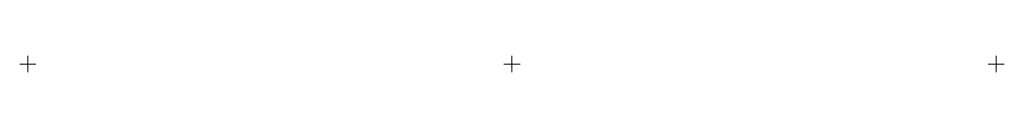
# Model space of a CAD drawing. Header units: millimetres. Extents: x -111 to 1109, y -620 to -600.
import ezdxf

# ---------------------------------------------------------------- set-up
doc = ezdxf.new("R2010")
doc.units = ezdxf.units.MM
doc.layers.add('ref', color=4, linetype='Continuous', lineweight=5)

# ---------------------------------------------------------------- blocks, each defined once
blk = doc.blocks.new('GU33N-d')
at = {"layer": 'ref'}
for p, q in [((10, 0), (-10, 0)), ((0, -10), (0, 10)), ((610, 0), (590, 0)), ((590, 0), (610, 0)), ((600, -10), (600, 10)), ((600, 10), (600, -10)), ((1190, 0), (1210, 0)), ((1200, 10), (1200, -10))]:
    blk.add_line(p, q, dxfattribs=at)

msp = doc.modelspace()

# ---------------------------------------------------------------- block references
msp.add_blockref('GU33N-d', (-100.9, -610.5))

doc.saveas('drawing.dxf')
